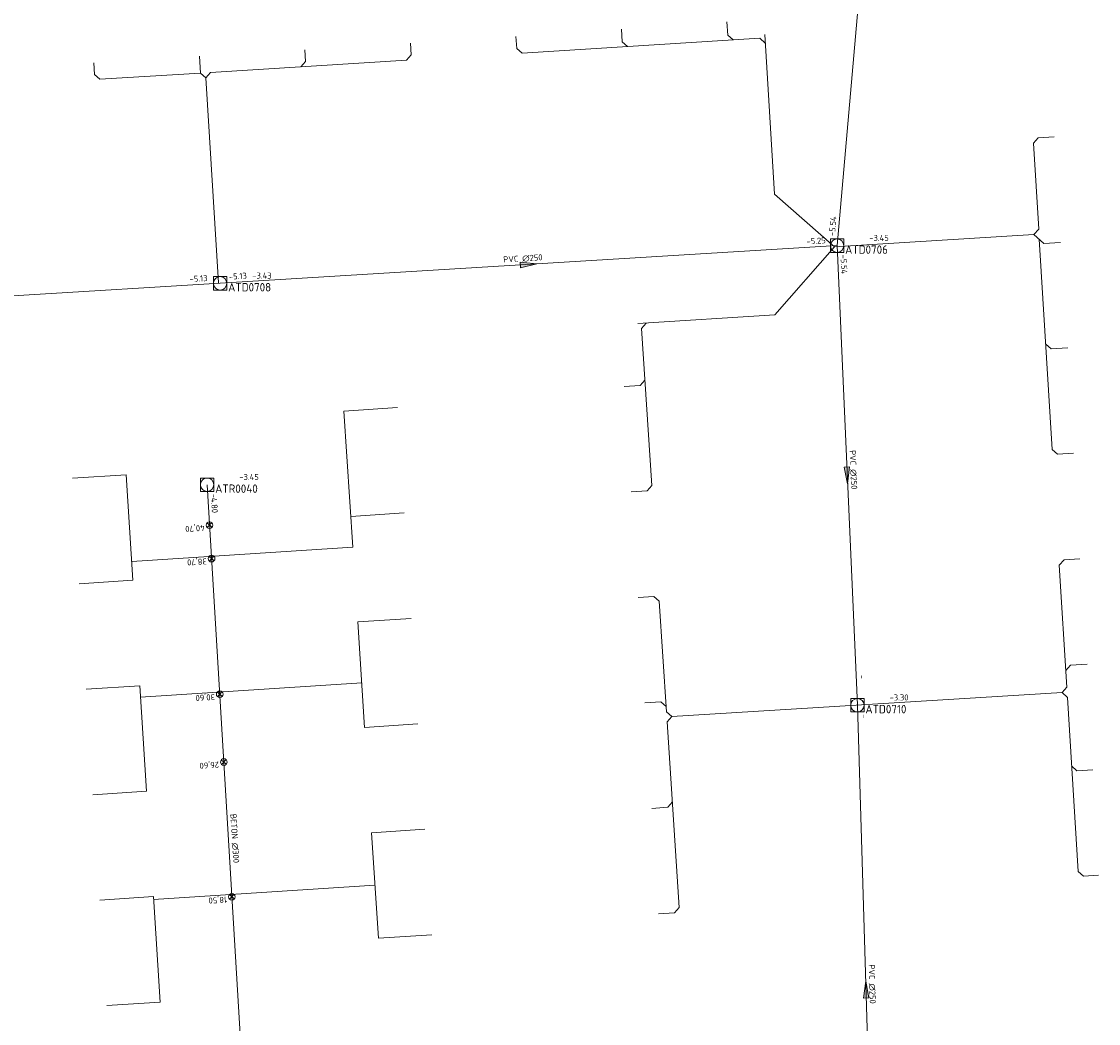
# Model space of a CAD drawing. Header units: metres. Extents: x 162232 to 162755, y 502539 to 502988.
# Tile 38 of 64: x 162489 to 162554, y 502755 to 502814. Entities that reach past the tile are written whole.
import ezdxf

# ---------------------------------------------------------------- set-up
doc = ezdxf.new("R2010")
doc.units = ezdxf.units.M
doc.header["$LTSCALE"] = 0.001
for name, color, linetype, lineweight in [('B-WE-RI-HWA_BOB-T18', 150, 'Continuous', 0), ('B-WE-RI-HWA_HUISAANSLUITING_PVC_125-G', 150, 'Continuous', 13), ('B-WE-RI-HWA_HULPSTUK_INLAAT-S', 150, 'Continuous', 13), ('B-WE-RI-HWA_HULPSTUK_INLAAT-T18', 150, 'Continuous', 0), ('B-WE-RI-HWA_MATERIAAL-T18', 150, 'Continuous', 0), ('B-WE-RI-HWA_PUTDEKSELHOOGTE-T18', 150, 'Continuous', 0), ('B-WE-RI-HWA_PUTNUMMER-T25', 150, 'Continuous', 0), ('B-WE-RI-HWA_RIOOLPUT_INSPECTIEPUT-S', 150, 'Continuous', 13), ('B-WE-RI-HWA_TRANSPORTLEIDING_BETON_300-G', 150, 'Continuous', 13), ('B-WE-RI-VWA_BOB-T18', 20, 'Continuous', 0), ('B-WE-RI-VWA_HUISAANSLUITING_PVC_125-G', 20, 'Continuous', 13), ('B-WE-RI-VWA_HUISAANSLUITING_PVC_160-G', 20, 'Continuous', 13), ('B-WE-RI-VWA_MATERIAAL-T18', 20, 'Continuous', 0), ('B-WE-RI-VWA_PUTDEKSELHOOGTE-T18', 20, 'Continuous', 0), ('B-WE-RI-VWA_PUTNUMMER-T25', 20, 'Continuous', 0), ('B-WE-RI-VWA_RIOOLPUT_INSPECTIEPUT-S', 20, 'Continuous', 13), ('B-WE-RI-VWA_STROOMRICHTING-S', 20, 'Continuous', 13), ('B-WE-RI-VWA_TRANSPORTLEIDING_PVC_250-G', 20, 'Continuous', 13), ('Default', 7, 'Continuous', 0)]:
    doc.layers.add(name, color=color, linetype=linetype, lineweight=lineweight)
doc.styles.add('NLCS-ISO', font='NLCS-ISO.ttf')

# ---------------------------------------------------------------- blocks, each defined once
blk = doc.blocks.new('SRI-STROOMRICHTING-SO')
at = {"layer": 'Default', "linetype": 'Continuous'}
blk.add_hatch(color=256, dxfattribs=at).paths.add_polyline_path([(-0.0025, 0.00083), (-0.0025, -0.00083), (0.0025, 0)])
at = {"flags": 128}
blk.add_lwpolyline([(0.0025, 0), (-0.0025, -0.00083), (-0.0025, 0.00083), (0.0025, 0)], dxfattribs=at)
blk = doc.blocks.new('B-SRI-PUT_VWA-SO')
at = {"flags": 128}
for points in [[(-0.002, 0.002), (0.002, 0.002), (0.002, -0.002), (-0.002, -0.002), (-0.002, 0.002)], [(0.002, -0.002), (0.002, 0.002), (-0.002, 0.002), (-0.002, -0.002), (0.002, -0.002)]]:
    blk.add_lwpolyline(points, dxfattribs=at)
blk.add_circle((0, 0), 0.002)
blk = doc.blocks.new('B-SRI-PUT_HWA-SO')
at = {"flags": 128}
blk.add_lwpolyline([(-0.002, -0.002), (0.002, -0.002), (0.002, 0.002), (-0.002, 0.002), (-0.002, -0.002)], dxfattribs=at)
blk.add_circle((0, 0), 0.002)
blk = doc.blocks.new('SRI-HULP_INLAAT-SO')
for p, q in [((-0.00071, 0.00071), (0.00071, -0.00071)), ((-0.00071, -0.00071), (0.00071, 0.00071))]:
    blk.add_line(p, q)
blk.add_circle((0, 0), 0.001)

msp = doc.modelspace()

# ---------------------------------------------------------------- linework, layer by layer
at = {"layer": 'B-WE-RI-HWA_HUISAANSLUITING_PVC_125-G', "flags": 128}
for points in [[(162508.598, 502791.029), (162511.79, 502791.238)], [(162508.598, 502791.029), (162509.128, 502782.916)], [(162495.616, 502787.223), (162492.423, 502787.016)], [(162495.616, 502787.223), (162496.024, 502780.937)], [(162509.006, 502784.743), (162512.198, 502784.952)], [(162495.951, 502782.061), (162509.128, 502782.916)], [(162496.024, 502780.937), (162492.831, 502780.73)], [(162509.42, 502778.457), (162512.605, 502778.665)], [(162509.42, 502778.457), (162509.831, 502772.17)], [(162496.432, 502774.65), (162493.238, 502774.443)], [(162496.432, 502774.65), (162496.839, 502768.363)], [(162496.475, 502773.978), (162509.657, 502774.833)], [(162509.831, 502772.17), (162513.013, 502772.378)], [(162496.839, 502768.363), (162493.646, 502768.156)], [(162510.242, 502765.884), (162513.421, 502766.092)], [(162510.242, 502765.884), (162510.653, 502759.597)], [(162497.258, 502761.903), (162510.446, 502762.758)], [(162497.247, 502762.077), (162494.054, 502761.87)], [(162497.247, 502762.077), (162497.655, 502755.79)], [(162510.653, 502759.597), (162513.832, 502759.805)], [(162497.655, 502755.79), (162494.462, 502755.583)]]:
    msp.add_lwpolyline(points, dxfattribs=at)
at = {"layer": 'B-WE-RI-HWA_TRANSPORTLEIDING_BETON_300-G', "flags": 128}
msp.add_lwpolyline([(162503.034, 502743.6), (162500.448, 502786.635)], dxfattribs=at)
at = {"layer": 'B-WE-RI-VWA_HUISAANSLUITING_PVC_125-G', "flags": 128}
for points in [[(162531.469, 502813.432), (162531.419, 502814.232)], [(162525.181, 502813.042), (162525.135, 502813.791)], [(162512.606, 502812.261), (162512.563, 502812.96)], [(162518.894, 502812.651), (162518.851, 502813.35)], [(162533.388, 502813.251), (162519.212, 502812.37)], [(162525.499, 502812.761), (162525.181, 502813.042)], [(162531.787, 502813.152), (162531.469, 502813.432)], [(162533.706, 502812.97), (162533.388, 502813.251)], [(162506.318, 502811.87), (162506.275, 502812.569)], [(162512.326, 502811.943), (162512.606, 502812.261)], [(162519.212, 502812.37), (162518.894, 502812.651)], [(162493.742, 502811.089), (162493.699, 502811.787)], [(162500.049, 502811.18), (162499.987, 502812.178)], [(162512.326, 502811.943), (162500.647, 502811.217)], [(162506.038, 502811.552), (162506.318, 502811.87)], [(162494.06, 502810.808), (162493.742, 502811.089)], [(162500.048, 502811.18), (162494.06, 502810.808)], [(162500.366, 502810.899), (162500.048, 502811.18)], [(162500.366, 502810.899), (162500.647, 502811.217)], [(162549.687, 502806.993), (162549.969, 502807.311)], [(162549.969, 502807.311), (162550.917, 502807.369)], [(162549.687, 502806.993), (162550.002, 502801.867)], [(162549.721, 502801.549), (162550.002, 502801.867)], [(162549.721, 502801.549), (162550.314, 502801.024)], [(162550.038, 502801.268), (162550.807, 502788.731)], [(162550.314, 502801.024), (162551.302, 502801.085)], [(162526.335, 502795.953), (162526.615, 502796.271)], [(162526.335, 502795.953), (162526.945, 502786.582)], [(162550.421, 502795.02), (162550.739, 502794.738)], [(162550.739, 502794.738), (162551.738, 502794.8)], [(162526.256, 502792.55), (162525.308, 502792.489)], [(162526.536, 502792.869), (162526.256, 502792.55)], [(162550.807, 502788.731), (162551.124, 502788.45)], [(162551.124, 502788.45), (162552.073, 502788.508)], [(162526.945, 502786.582), (162526.665, 502786.263)], [(162526.665, 502786.263), (162525.717, 502786.202)], [(162551.229, 502781.844), (162551.51, 502782.162)], [(162551.51, 502782.162), (162552.458, 502782.22)], [(162551.229, 502781.844), (162551.675, 502774.556)], [(162527.074, 502779.976), (162526.126, 502779.915)], [(162527.393, 502779.696), (162527.074, 502779.976)], [(162527.393, 502779.696), (162527.823, 502773.094)], [(162551.614, 502775.556), (162551.895, 502775.873)], [(162551.895, 502775.873), (162552.894, 502775.935)], [(162551.394, 502774.238), (162551.675, 502774.556)], [(162551.394, 502774.238), (162551.712, 502773.957)], [(162551.712, 502773.957), (162552.348, 502763.579)], [(162527.484, 502773.689), (162526.535, 502773.628)], [(162527.803, 502773.41), (162527.484, 502773.689)], [(162527.823, 502773.094), (162528.142, 502772.813)], [(162528.142, 502772.813), (162527.862, 502772.496)], [(162527.862, 502772.496), (162528.582, 502761.435)], [(162551.963, 502769.867), (162552.28, 502769.586)], [(162552.28, 502769.586), (162553.229, 502769.644)], [(162527.893, 502767.402), (162526.944, 502767.341)], [(162528.173, 502767.721), (162527.893, 502767.402)], [(162552.348, 502763.579), (162552.666, 502763.298)], [(162552.666, 502763.298), (162553.564, 502763.353)], [(162528.302, 502761.116), (162527.354, 502761.055)], [(162528.582, 502761.435), (162528.302, 502761.116)]]:
    msp.add_lwpolyline(points, dxfattribs=at)
at = {"layer": 'B-WE-RI-VWA_HUISAANSLUITING_PVC_160-G', "flags": 128}
for points in [[(162534.265, 502803.966), (162533.675, 502813.469)], [(162500.366, 502810.899), (162501.125, 502798.681)], [(162534.265, 502803.966), (162537.828, 502800.82)], [(162549.721, 502801.549), (162537.828, 502800.82)], [(162534.273, 502796.77), (162537.828, 502800.82)], [(162534.273, 502796.77), (162526.116, 502796.239)], [(162551.394, 502774.238), (162528.142, 502772.813)]]:
    msp.add_lwpolyline(points, dxfattribs=at)
at = {"layer": 'B-WE-RI-VWA_TRANSPORTLEIDING_PVC_250-G', "flags": 128}
for points in [[(162537.988, 502800.888), (162540.838, 502833.312)], [(162501.222, 502798.643), (162537.988, 502800.888)], [(162539.198, 502773.491), (162537.988, 502800.888)], [(162466.114, 502796.499), (162501.222, 502798.643)], [(162540.217, 502739.573), (162539.198, 502773.491)]]:
    msp.add_lwpolyline(points, dxfattribs=at)

# ---------------------------------------------------------------- block references
at = {"layer": 'B-WE-RI-HWA_HULPSTUK_INLAAT-S', "linetype": 'Continuous', "lineweight": 0, "xscale": 200, "yscale": 200, "rotation": 93.43880407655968}
for p in [(162500.593, 502784.227), (162500.713, 502782.23), (162501.199, 502774.145), (162501.441, 502770.102), (162501.924, 502762.067)]:
    msp.add_blockref('SRI-HULP_INLAAT-SO', p, dxfattribs=at)
at = {"layer": 'B-WE-RI-HWA_RIOOLPUT_INSPECTIEPUT-S', "linetype": 'Continuous', "lineweight": 0, "xscale": 200, "yscale": 200}
msp.add_blockref('B-SRI-PUT_HWA-SO', (162500.448, 502786.635), dxfattribs=at)
at = {"layer": 'B-WE-RI-VWA_RIOOLPUT_INSPECTIEPUT-S', "linetype": 'Continuous', "lineweight": 0, "xscale": 200, "yscale": 200}
for p in [(162537.988, 502800.888), (162501.222, 502798.643), (162539.198, 502773.491)]:
    msp.add_blockref('B-SRI-PUT_VWA-SO', p, dxfattribs=at)
at = {"layer": 'B-WE-RI-VWA_STROOMRICHTING-S', "linetype": 'Continuous', "lineweight": 0, "xscale": 200, "yscale": 200}
for p, rotation in [((162519.605, 502799.765), 3.494247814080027), ((162538.593, 502787.189), 272.5288487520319), ((162539.707, 502756.532), 91.72082207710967)]:
    msp.add_blockref('SRI-STROOMRICHTING-SO', p, dxfattribs=dict(at, rotation=rotation))

# ---------------------------------------------------------------- texts
at = {"layer": 'B-WE-RI-HWA_BOB-T18', "linetype": 'Continuous', "lineweight": 0, "insert": (162500.662, 502786.097), "char_height": 0.36, "attachment_point": 7, "rotation": 273.4388, "line_spacing_factor": 0.8, "style": 'NLCS-ISO'}
msp.add_mtext('{\\C256;-4.80}', dxfattribs=at)
at = {"layer": 'B-WE-RI-HWA_HULPSTUK_INLAAT-T18', "linetype": 'Continuous', "lineweight": 0, "char_height": 0.36, "attachment_point": 7, "rotation": 183.4388, "line_spacing_factor": 0.8, "style": 'NLCS-ISO'}
for s, insert in [('{\\C256;40,70}', (162500.286, 502784.327)), ('{\\C256;38,70}', (162500.406, 502782.331)), ('{\\C256;30,60}', (162500.892, 502774.245)), ('{\\C256;26,60}', (162501.135, 502770.203)), ('{\\C256;18,50}', (162501.618, 502762.167))]:
    msp.add_mtext(s, dxfattribs=dict(at, insert=insert))
at = {"layer": 'B-WE-RI-HWA_MATERIAAL-T18', "linetype": 'Continuous', "lineweight": 0, "insert": (162501.897, 502765.536), "char_height": 0.36, "attachment_point": 8, "rotation": 273.4388, "line_spacing_factor": 0.8, "style": 'NLCS-ISO'}
msp.add_mtext('{\\C256;BETON ∅300}', dxfattribs=at)
at = {"layer": 'B-WE-RI-HWA_PUTDEKSELHOOGTE-T18', "linetype": 'Continuous', "lineweight": 0, "insert": (162502.368, 502786.916), "char_height": 0.36, "attachment_point": 7, "line_spacing_factor": 0.8, "style": 'NLCS-ISO'}
msp.add_mtext('{\\C256;-3.45}', dxfattribs=at)
at = {"layer": 'B-WE-RI-HWA_PUTNUMMER-T25', "linetype": 'Continuous', "lineweight": 0, "insert": (162500.928, 502786.15), "char_height": 0.5, "attachment_point": 7, "line_spacing_factor": 0.8, "style": 'NLCS-ISO'}
msp.add_mtext('{\\C256;ATR0040}', dxfattribs=at)
at = {"layer": 'B-WE-RI-VWA_BOB-T18', "linetype": 'Continuous', "lineweight": 0, "char_height": 0.36, "attachment_point": 7, "line_spacing_factor": 0.8, "style": 'NLCS-ISO'}
for s, insert, rotation in [('{\\C256;-5.54}', (162537.856, 502801.452), 84.97673), ('{\\C256;-5.25}', (162536.18, 502800.959), 3.49425), ('{\\C256;-5.54}', (162538.193, 502800.347), 272.52885), ('{\\C256;-5.13}', (162499.414, 502798.714), 3.49464), ('{\\C256;-5.13}', (162501.76, 502798.857), 3.49425), ('{\\C256;-}', (162539.3, 502775.297), 272.52885), ('{\\C256;-}', (162539.396, 502772.947), 271.72082)]:
    msp.add_mtext(s, dxfattribs=dict(at, insert=insert, rotation=rotation))
at = {"layer": 'B-WE-RI-VWA_MATERIAAL-T18', "linetype": 'Continuous', "lineweight": 0, "char_height": 0.36, "attachment_point": 8, "line_spacing_factor": 0.8, "style": 'NLCS-ISO'}
for insert, rotation in [((162519.276, 502799.927), 3.49425), ((162538.76, 502787.516), 272.52885), ((162539.879, 502756.856), 271.72082)]:
    msp.add_mtext('{\\C256;PVC ∅250}', dxfattribs=dict(at, insert=insert, rotation=rotation))
at = {"layer": 'B-WE-RI-VWA_PUTDEKSELHOOGTE-T18', "linetype": 'Continuous', "lineweight": 0, "char_height": 0.36, "attachment_point": 7, "line_spacing_factor": 0.8, "style": 'NLCS-ISO'}
for s, insert in [('{\\C256;-3.45}', (162539.908, 502801.169)), ('{\\C256;-3.43}', (162503.142, 502798.924)), ('{\\C256;-3.30}', (162541.118, 502773.772))]:
    msp.add_mtext(s, dxfattribs=dict(at, insert=insert))
at = {"layer": 'B-WE-RI-VWA_PUTNUMMER-T25', "linetype": 'Continuous', "lineweight": 0, "char_height": 0.5, "attachment_point": 7, "line_spacing_factor": 0.8, "style": 'NLCS-ISO'}
for s, insert in [('{\\C256;ATD0706}', (162538.468, 502800.403)), ('{\\C256;ATD0708}', (162501.702, 502798.158)), ('{\\C256;ATD0710}', (162539.678, 502773.006))]:
    msp.add_mtext(s, dxfattribs=dict(at, insert=insert))

doc.saveas('drawing.dxf')
